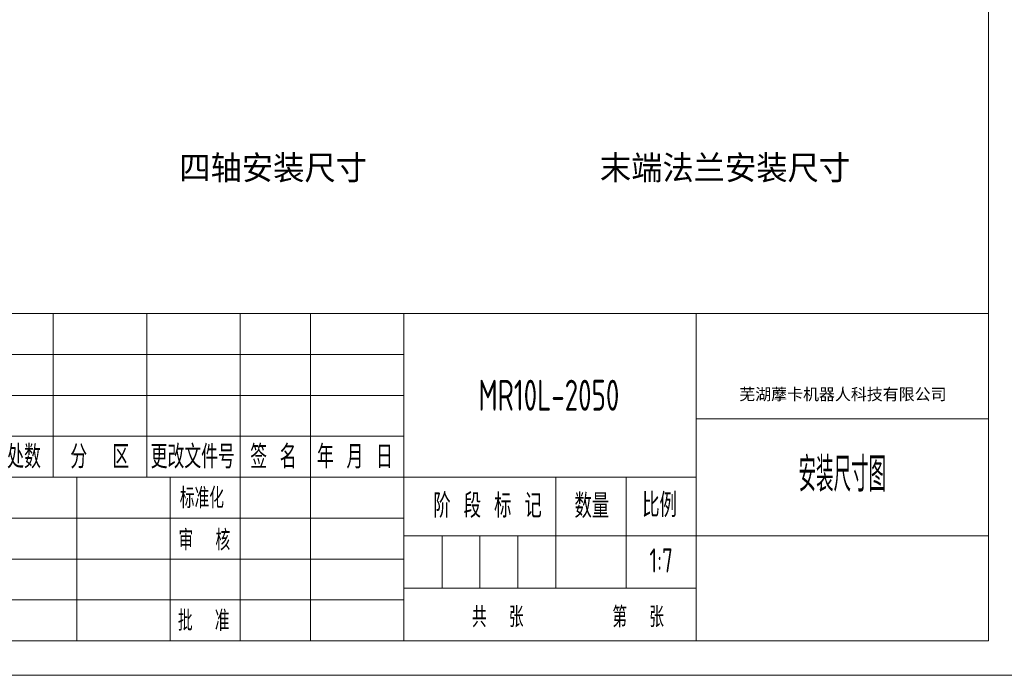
# Model space of a CAD drawing. Header units: millimetres. Extents: x 35469 to 44263, y -24881 to -16268.
# Tile 112 of 231: x 42648 to 43650, y -24881 to -24214. Entities that reach past the tile are written whole.
import ezdxf
from ezdxf.enums import TextEntityAlignment as Align

# ---------------------------------------------------------------- set-up
doc = ezdxf.new("R2010")
doc.units = ezdxf.units.MM
doc.header["$LTSCALE"] = 0.3175
for name, color, linetype, lineweight in [('1轮廓实线层', 7, 'Continuous', 18), ('2细线层', 4, 'Continuous', 13), ('6文字层', 3, 'Continuous', 13), ('L2', 6, 'Continuous', 13), ('图框层', 7, 'Continuous', 18)]:
    doc.layers.add(name, color=color, linetype=linetype, lineweight=lineweight)
doc.styles.add('PC_TEXTSTYLE', font='ISOCP.SHX', dxfattribs={"width": 0.707, "bigfont": 'GBCBIG.SHX'})
doc.styles.add('仿宋体', font='txt')
doc.styles.add('标准汉字', font='gbenor.shx', dxfattribs={"bigfont": 'gbcbig.shx'})

# ---------------------------------------------------------------- blocks, each defined once
blk = doc.blocks.new('ZwmFrameMain_2_A4^_^无分区图框^_^landscape')
at = {"layer": '1轮廓实线层'}
for p in [(267, 200), (0, 0)]:
    blk.add_line(p, (267, 0), dxfattribs=at)
at = {"layer": '2细线层'}
blk.add_line((-25, -5), (272, -5), dxfattribs=at)
blk = doc.blocks.new('ZwmFrameMain_2_横向标题栏')
at = {"layer": '1轮廓实线层'}
blk.add_line((-153, 47.6), (0, 47.6), dxfattribs=at)
at = {"layer": '2细线层', "color": 6, "linetype": 'Continuous'}
for p, q in [((-136, 23.8), (-136, 47.6)), ((-122.4, 23.8), (-122.4, 47.6)), ((-108.8, 0), (-108.8, 47.6)), ((-108.8, 23.8), (-108.8, 47.6)), ((-98.6, 0), (-98.6, 47.6)), ((-85, 0), (-85, 47.6)), ((-42.5, 0), (-42.5, 47.6)), ((-153, 41.65), (-85, 41.65)), ((-153, 35.7), (-85, 35.7)), ((-42.5, 32.3), (0, 32.3)), ((-153, 29.75), (-85, 29.75)), ((-153, 23.8), (-42.5, 23.8)), ((-132.6, 0), (-132.6, 23.8)), ((-62.9, 7.65), (-62.9, 23.8)), ((-52.7, 7.65), (-52.7, 23.8)), ((-153, 17.85), (-85, 17.85)), ((-85, 15.3), (0, 15.3)), ((-79.47, 7.65), (-79.47, 15.3)), ((-73.95, 7.65), (-73.95, 15.3)), ((-68.42, 7.65), (-68.42, 15.3)), ((-153, 11.9), (-85, 11.9)), ((-85, 7.65), (-42.5, 7.65)), ((-153, 5.95), (-85, 5.95))]:
    blk.add_line(p, q, dxfattribs=at)
at = {"layer": 'L2', "linetype": 'Continuous'}
blk.add_line((-119, 0), (-119, 23.8), dxfattribs=at)
at = {"layer": '6文字层', "color": 4, "linetype": 'Continuous', "insert": (-21.17, 35.77), "char_height": 1.7, "width": 46.9115, "attachment_point": 5, "style": '仿宋体'}
blk.add_mtext('芜湖藦卡机器人科技有限公司', dxfattribs=at)
at = {"layer": '6文字层', "color": 6, "style": '标准汉字'}
for s, insert, char_height, width, attachment_point in [('处数', (-140.26, 26.77), 3.4, 9.7325, 5), ('分  区', (-129.24, 26.77), 3.4, 16.2896, 5), ('更改文件号', (-115.72, 26.77), 3.4, 24.905, 5), ('签 名', (-103.99, 26.77), 3.4, 12.6286, 5), ('年 月 日', (-92.13, 26.77), 3.4, 20.3696, 5), ('标准化', (-114.39, 20.78), 2.975, 13.1644, 5), ('阶 段 标 记', (-80.73, 17.89), 3.5, 25.8612, 7), ('数量', (-60.2, 17.85), 3.5, 8.5159, 7), ('比例', (-50.35, 17.98), 3.5, 7.9953, 7), ('主管设计', (-147.75, 14.68), 2.975, 17.1806, 5), ('审  核', (-114.03, 14.65), 2.975, 13.9931, 5), ('共  张        第  张', (-75.11, 1.97), 2.975, 51.7172, 7), ('工艺会签', (-147.73, 2.95), 2.975, 17.255, 5), ('批  准', (-114.13, 2.95), 2.975, 14.1047, 5)]:
    blk.add_mtext(s, dxfattribs=dict(at, insert=insert, char_height=char_height, width=width, attachment_point=attachment_point))
at = {"layer": '6文字层', "color": 4, "style": 'PC_TEXTSTYLE', "flags": 8}
for tag, height, width, p, p2 in [('产品名称或材料标记', 4.5, 0.911854, (-77.25, 33.47), (-50.6, 33.47)), ('图样名称', 5, 2.846512, (-41.5, 21.71), (-1, 21.71)), ('图样代号', 5, 2.86875, (-41.5, 5.64), (-1, 5.64))]:
    blk.add_attdef(tag, text='', height=height, dxfattribs=dict(at, width=width)).set_placement(p, p2, align=Align.FIT)
at = {"layer": '6文字层', "color": 6, "style": 'PC_TEXTSTYLE', "width": 9.241641, "flags": 8}
blk.add_attdef('设计', text='', height=2.12, rotation=359.5768, dxfattribs=at).set_placement((-141.75, 19.99), (-133.89, 19.93), align=Align.FIT)
at = {"layer": '6文字层', "color": 6, "style": 'PC_TEXTSTYLE', "flags": 8}
for tag, height, width, p, p2 in [('审核', 2.12, 2.542374, (-141.61, 14.16), (-134.04, 14.16)), ('重量', 3.5, 1.685865, (-61.9, 10.1), (-53.7, 10.1)), ('比例', 3.5, 1.699352, (-51.7, 9.95), (-43.5, 9.95))]:
    blk.add_attdef(tag, text='', height=height, dxfattribs=dict(at, width=width)).set_placement(p, p2, align=Align.FIT)

msp = doc.modelspace()

# ---------------------------------------------------------------- block references
at = {"layer": '图框层', "xscale": 7, "yscale": 7, "zscale": 7}
msp.add_blockref('ZwmFrameMain_2_A4^_^无分区图框^_^landscape', (41765.038, -24845.793), dxfattribs=at)
at = {"layer": '图框层'}
ref = msp.add_blockref('ZwmFrameMain_2_横向标题栏', (43634.038, -24845.793), dxfattribs=dict(at, xscale=7, yscale=7, zscale=7))
ref.add_attrib('产品名称或材料标记', 'MR10L-2050', dxfattribs={"layer": '6文字层', "color": 4, "height": 31.5, "style": 'PC_TEXTSTYLE', "width": 0.707}).set_placement((43186.558, -24611.496), align=Align.CENTER)
ref.add_attrib('图样名称', '安装尺寸图', dxfattribs={"layer": '6文字层', "color": 4, "height": 35, "style": 'PC_TEXTSTYLE', "width": 0.707}).set_placement((43485.288, -24693.812), align=Align.CENTER)
ref.add_attrib('比例', '1:7', dxfattribs={"layer": '6文字层', "color": 6, "height": 24.5, "style": 'PC_TEXTSTYLE', "width": 0.707}).set_placement((43300.838, -24776.134), align=Align.CENTER)

# ---------------------------------------------------------------- texts
at = {"layer": '6文字层'}
for s, p in [('四轴安装尺寸', (42905.852, -24363.756)), ('末端法兰安装尺寸', (43365.855, -24363.756))]:
    msp.add_text(s, height=24.5, dxfattribs=at).set_placement(p, align=Align.MIDDLE)

doc.saveas('drawing.dxf')
